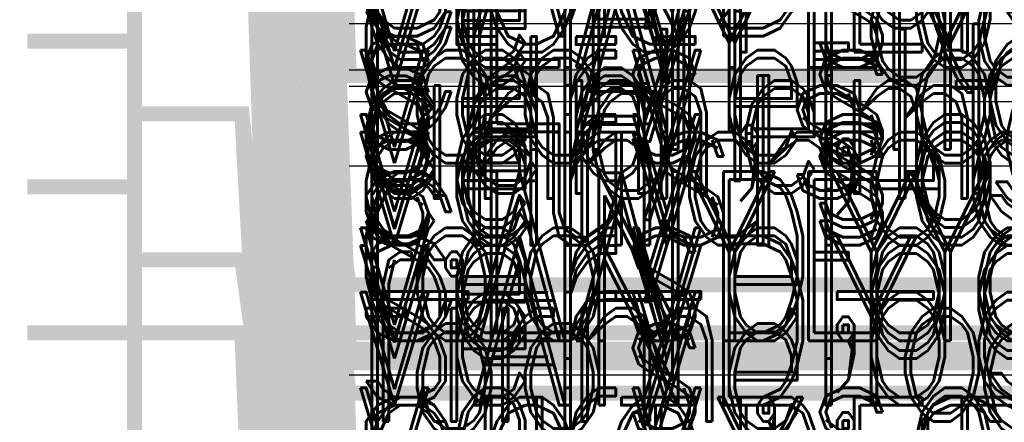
# Model space of a CAD drawing. Extents: x -2 to 113, y -136 to 16.
# Tile 202 of 256: x 12.23 to 18.98, y -61.25 to -58.49. Entities that reach past the tile are written whole.
import ezdxf
from ezdxf.enums import TextEntityAlignment as Align

# ---------------------------------------------------------------- set-up
doc = ezdxf.new("R2010")
doc.units = 0
doc.header["$MEASUREMENT"] = 0
doc.linetypes.add('SOLID', pattern=[0])
doc.layers.get('0').update_dxf_attribs({"linetype": 'SOLID'})
for name, color, linetype in [('1', 7, 'SOLID'), ('10', 7, 'SOLID'), ('11', 7, 'SOLID'), ('12', 7, 'SOLID'), ('13', 7, 'SOLID'), ('14', 7, 'SOLID'), ('15', 7, 'SOLID'), ('16', 7, 'SOLID'), ('17', 7, 'SOLID'), ('18', 7, 'SOLID'), ('19', 7, 'SOLID'), ('2', 7, 'SOLID'), ('20', 7, 'SOLID'), ('21', 7, 'SOLID'), ('22', 7, 'SOLID'), ('23', 7, 'SOLID'), ('24', 7, 'SOLID'), ('25', 7, 'SOLID'), ('26', 7, 'SOLID'), ('27', 7, 'SOLID'), ('28', 7, 'SOLID'), ('29', 7, 'SOLID'), ('3', 7, 'SOLID'), ('30', 7, 'SOLID'), ('31', 7, 'SOLID'), ('32', 7, 'SOLID'), ('33', 7, 'SOLID'), ('34', 7, 'SOLID'), ('35', 7, 'SOLID'), ('36', 7, 'SOLID'), ('37', 7, 'SOLID'), ('38', 7, 'SOLID'), ('39', 7, 'SOLID'), ('4', 7, 'SOLID'), ('40', 7, 'SOLID'), ('41', 7, 'SOLID'), ('42', 7, 'SOLID'), ('43', 7, 'SOLID'), ('44', 7, 'SOLID'), ('45', 7, 'SOLID'), ('46', 7, 'SOLID'), ('47', 7, 'SOLID'), ('48', 7, 'SOLID'), ('49', 7, 'SOLID'), ('5', 7, 'SOLID'), ('50', 7, 'SOLID'), ('51', 7, 'SOLID'), ('52', 7, 'SOLID'), ('53', 7, 'SOLID'), ('54', 7, 'SOLID'), ('55', 7, 'SOLID'), ('56', 7, 'SOLID'), ('57', 7, 'SOLID'), ('58', 7, 'SOLID'), ('59', 7, 'SOLID'), ('6', 7, 'SOLID'), ('60', 7, 'SOLID'), ('61', 7, 'SOLID'), ('62', 7, 'SOLID'), ('63', 7, 'SOLID'), ('64', 7, 'SOLID'), ('65', 7, 'SOLID'), ('66', 7, 'SOLID'), ('67', 7, 'SOLID'), ('68', 7, 'SOLID'), ('7', 7, 'SOLID'), ('8', 7, 'SOLID'), ('9', 7, 'SOLID')]:
    doc.layers.add(name, color=color, linetype=linetype)
doc.styles.add('ROMAND', font='romand', dxfattribs={"height": 1})

msp = doc.modelspace()

# ---------------------------------------------------------------- linework, layer by layer
at = {"color": 7, "linetype": 'SOLID', "const_width": 0.1029}
for points in [[(13.0178, -13.1385), (13.0178, -125.6385)], [(13.0178, -58.6385), (12.2825, -58.6385)], [(13.0178, -59.6385), (12.2825, -59.6385)], [(13.0178, -60.6385), (12.2825, -60.6385)]]:
    msp.add_lwpolyline(points, dxfattribs=at)
at = {"layer": '1', "color": 7, "linetype": 'SOLID', "const_width": 0.1029}
for points in [[(13.0178, -13.1385), (13.0178, -125.6385)], [(13.0178, -50.6385), (13.7531, -50.6385), (14.4884, -61.4069), (48.3119, -61.4069), (49.0472, -50.6385), (49.7825, -50.6385)], [(13.0178, -58.6385), (12.2825, -58.6385)], [(13.0178, -59.6385), (12.2825, -59.6385)], [(13.0178, -60.6385), (12.2825, -60.6385)]]:
    msp.add_lwpolyline(points, dxfattribs=at)
at = {"layer": '10', "color": 7, "linetype": 'SOLID', "const_width": 0.1029}
for points in [[(13.0178, -13.1385), (13.0178, -125.6385)], [(13.0178, -55.6385), (13.7531, -55.6385), (14.4884, -62.7194), (48.3119, -62.7194), (49.0472, -55.6385), (49.7825, -55.6385)], [(13.0178, -58.6385), (12.2825, -58.6385)], [(13.0178, -59.6385), (12.2825, -59.6385)], [(13.0178, -60.6385), (12.2825, -60.6385)]]:
    msp.add_lwpolyline(points, dxfattribs=at)
at = {"layer": '11', "color": 7, "linetype": 'SOLID', "const_width": 0.1029}
for points in [[(13.0178, -13.1385), (13.0178, -125.6385)], [(13.0178, -58.6385), (12.2825, -58.6385)], [(13.0178, -59.6385), (12.2825, -59.6385)], [(13.0178, -60.6385), (12.2825, -60.6385)]]:
    msp.add_lwpolyline(points, dxfattribs=at)
at = {"layer": '12', "color": 7, "linetype": 'SOLID', "const_width": 0.1029}
for points in [[(13.0178, -13.1385), (13.0178, -125.6385)], [(13.0178, -54.1385), (13.7531, -54.1385), (14.4884, -64.5944), (48.3119, -64.5944), (49.0472, -54.1385), (49.7825, -54.1385)], [(13.0178, -58.6385), (12.2825, -58.6385)], [(13.0178, -59.1385), (13.7531, -59.1385), (14.4884, -72.6293), (48.3119, -72.6293), (49.0472, -59.1385), (49.7825, -59.1385)], [(13.0178, -59.6385), (12.2825, -59.6385)], [(13.0178, -60.6385), (12.2825, -60.6385)]]:
    msp.add_lwpolyline(points, dxfattribs=at)
at = {"layer": '13', "color": 7, "linetype": 'SOLID', "const_width": 0.1029}
for points in [[(13.0178, -13.1385), (13.0178, -125.6385)], [(13.0178, -58.6385), (12.2825, -58.6385)], [(13.0178, -59.6385), (12.2825, -59.6385)], [(13.0178, -60.6385), (12.2825, -60.6385)]]:
    msp.add_lwpolyline(points, dxfattribs=at)
at = {"layer": '14', "color": 7, "linetype": 'SOLID', "const_width": 0.1029}
for points in [[(13.0178, -13.1385), (13.0178, -125.6385)], [(13.0178, -58.6385), (12.2825, -58.6385)], [(13.0178, -59.6385), (12.2825, -59.6385)], [(13.0178, -60.6385), (12.2825, -60.6385)]]:
    msp.add_lwpolyline(points, dxfattribs=at)
at = {"layer": '15', "color": 7, "linetype": 'SOLID', "const_width": 0.1029}
for points in [[(13.0178, -13.1385), (13.0178, -125.6385)], [(13.0178, -58.6385), (12.2825, -58.6385)], [(13.0178, -59.6385), (12.2825, -59.6385)], [(13.0178, -60.6385), (12.2825, -60.6385)]]:
    msp.add_lwpolyline(points, dxfattribs=at)
at = {"layer": '16', "color": 7, "linetype": 'SOLID', "const_width": 0.1029}
for points in [[(13.0178, -13.1385), (13.0178, -125.6385)], [(13.0178, -41.3885), (13.7531, -41.3885), (14.4884, -64.3793), (48.3119, -64.3793), (49.0472, -41.3885), (49.7825, -41.3885)], [(13.0178, -47.6385), (13.7531, -47.6385), (14.4884, -73.0705), (48.3119, -73.0705), (49.0472, -47.6385), (49.7825, -47.6385)], [(13.0178, -51.6385), (13.7531, -51.6385), (14.4884, -81.7617), (48.3119, -81.7617), (49.0472, -51.6385), (49.7825, -51.6385)], [(13.0178, -58.6385), (12.2825, -58.6385)], [(13.0178, -59.6385), (12.2825, -59.6385)], [(13.0178, -60.6385), (12.2825, -60.6385)]]:
    msp.add_lwpolyline(points, dxfattribs=at)
at = {"layer": '17', "color": 7, "linetype": 'SOLID', "const_width": 0.1029}
for points in [[(13.0178, -13.1385), (13.0178, -125.6385)], [(13.0178, -58.6385), (12.2825, -58.6385)], [(13.0178, -59.6385), (12.2825, -59.6385)], [(13.0178, -60.6385), (12.2825, -60.6385)]]:
    msp.add_lwpolyline(points, dxfattribs=at)
at = {"layer": '18', "color": 7, "linetype": 'SOLID', "const_width": 0.1029}
for points in [[(13.0178, -13.1385), (13.0178, -125.6385)], [(13.0178, -45.6385), (13.7531, -45.6385), (14.4884, -61.4069), (48.3119, -61.4069), (49.0472, -45.6385), (49.7825, -45.6385)], [(13.0178, -55.6385), (13.7531, -55.6385), (14.4884, -70.0981), (48.3119, -70.0981), (49.0472, -55.6385), (49.7825, -55.6385)], [(13.0178, -58.6385), (12.2825, -58.6385)], [(13.0178, -59.6385), (12.2825, -59.6385)], [(13.0178, -60.6385), (12.2825, -60.6385)]]:
    msp.add_lwpolyline(points, dxfattribs=at)
at = {"layer": '19', "color": 7, "linetype": 'SOLID', "const_width": 0.1029}
for points in [[(13.0178, -13.1385), (13.0178, -125.6385)], [(13.0178, -58.6385), (12.2825, -58.6385)], [(13.0178, -59.6385), (12.2825, -59.6385)], [(13.0178, -60.6385), (12.2825, -60.6385)]]:
    msp.add_lwpolyline(points, dxfattribs=at)
at = {"layer": '2', "color": 7, "linetype": 'SOLID', "const_width": 0.1029}
for points in [[(13.0178, -13.1385), (13.0178, -125.6385)], [(13.0178, -58.6385), (12.2825, -58.6385)], [(13.0178, -59.6385), (12.2825, -59.6385)], [(13.0178, -60.6385), (12.2825, -60.6385)]]:
    msp.add_lwpolyline(points, dxfattribs=at)
at = {"layer": '20', "color": 7, "linetype": 'SOLID', "const_width": 0.1029}
for points in [[(13.0178, -13.1385), (13.0178, -125.6385)], [(13.0178, -58.6385), (12.2825, -58.6385)], [(13.0178, -59.6385), (12.2825, -59.6385)], [(13.0178, -60.6385), (12.2825, -60.6385)]]:
    msp.add_lwpolyline(points, dxfattribs=at)
at = {"layer": '21', "color": 7, "linetype": 'SOLID', "const_width": 0.1029}
for points in [[(13.0178, -13.1385), (13.0178, -125.6385)], [(13.0178, -58.6385), (12.2825, -58.6385)], [(13.0178, -59.6385), (12.2825, -59.6385)], [(13.0178, -60.6385), (12.2825, -60.6385)]]:
    msp.add_lwpolyline(points, dxfattribs=at)
at = {"layer": '22', "color": 7, "linetype": 'SOLID', "const_width": 0.1029}
for points in [[(13.0178, -13.1385), (13.0178, -125.6385)], [(13.0178, -58.6385), (12.2825, -58.6385)], [(13.0178, -59.6385), (12.2825, -59.6385)], [(13.0178, -60.6385), (12.2825, -60.6385)]]:
    msp.add_lwpolyline(points, dxfattribs=at)
at = {"layer": '23', "color": 7, "linetype": 'SOLID', "const_width": 0.1029}
for points in [[(13.0178, -13.1385), (13.0178, -125.6385)], [(13.0178, -58.6385), (12.2825, -58.6385)], [(13.0178, -59.6385), (12.2825, -59.6385)], [(13.0178, -60.6385), (12.2825, -60.6385)]]:
    msp.add_lwpolyline(points, dxfattribs=at)
at = {"layer": '24', "color": 7, "linetype": 'SOLID', "const_width": 0.1029}
for points in [[(13.0178, -13.1385), (13.0178, -125.6385)], [(13.0178, -58.6385), (12.2825, -58.6385)], [(13.0178, -59.6385), (12.2825, -59.6385)], [(13.0178, -60.6385), (12.2825, -60.6385)], [(13.0178, -60.6385), (49.7825, -60.6385)]]:
    msp.add_lwpolyline(points, dxfattribs=at)
at = {"layer": '25', "color": 7, "linetype": 'SOLID', "const_width": 0.1029}
for points in [[(13.0178, -13.1385), (13.0178, -125.6385)], [(13.0178, -58.6385), (12.2825, -58.6385)], [(13.0178, -59.6385), (12.2825, -59.6385)], [(13.0178, -60.6385), (12.2825, -60.6385)]]:
    msp.add_lwpolyline(points, dxfattribs=at)
at = {"layer": '26', "color": 7, "linetype": 'SOLID', "const_width": 0.1029}
for points in [[(13.0178, -13.1385), (13.0178, -125.6385)], [(13.0178, -58.6385), (12.2825, -58.6385)], [(13.0178, -59.6385), (12.2825, -59.6385)], [(13.0178, -60.6385), (12.2825, -60.6385)], [(13.0178, -60.6385), (49.7825, -60.6385)]]:
    msp.add_lwpolyline(points, dxfattribs=at)
at = {"layer": '27', "color": 7, "linetype": 'SOLID', "const_width": 0.1029}
for points in [[(13.0178, -13.1385), (13.0178, -125.6385)], [(13.0178, -58.6385), (12.2825, -58.6385)], [(13.0178, -59.6385), (12.2825, -59.6385)], [(13.0178, -60.6385), (12.2825, -60.6385)]]:
    msp.add_lwpolyline(points, dxfattribs=at)
at = {"layer": '28', "color": 7, "linetype": 'SOLID', "const_width": 0.1029}
for points in [[(13.0178, -13.1385), (13.0178, -125.6385)], [(13.0178, -58.6385), (12.2825, -58.6385)], [(13.0178, -59.6385), (12.2825, -59.6385)], [(13.0178, -60.6385), (12.2825, -60.6385)]]:
    msp.add_lwpolyline(points, dxfattribs=at)
at = {"layer": '29', "color": 7, "linetype": 'SOLID', "const_width": 0.1029}
for points in [[(13.0178, -13.1385), (13.0178, -125.6385)], [(13.0178, -58.6385), (12.2825, -58.6385)], [(13.0178, -59.6385), (12.2825, -59.6385)], [(13.0178, -60.1385), (13.7531, -60.1385), (14.4884, -65.4933), (48.3119, -65.4933), (49.0472, -60.1385), (49.7825, -60.1385)], [(13.0178, -60.6385), (12.2825, -60.6385)]]:
    msp.add_lwpolyline(points, dxfattribs=at)
at = {"layer": '3', "color": 7, "linetype": 'SOLID', "const_width": 0.1029}
for points in [[(13.0178, -13.1385), (13.0178, -125.6385)], [(13.0178, -58.6385), (12.2825, -58.6385)], [(13.0178, -59.6385), (12.2825, -59.6385)], [(13.0178, -60.6385), (12.2825, -60.6385)]]:
    msp.add_lwpolyline(points, dxfattribs=at)
at = {"layer": '30', "color": 7, "linetype": 'SOLID', "const_width": 0.1029}
for points in [[(13.0178, -13.1385), (13.0178, -125.6385)], [(13.0178, -55.6385), (13.7531, -55.6385), (14.4884, -66.4694), (48.3119, -66.4694), (49.0472, -55.6385), (49.7825, -55.6385)], [(13.0178, -55.6385), (13.7531, -55.6385), (14.4884, -66.4694), (48.3119, -66.4694), (49.0472, -55.6385), (49.7825, -55.6385)], [(13.0178, -58.6385), (12.2825, -58.6385)], [(13.0178, -59.6385), (12.2825, -59.6385)], [(13.0178, -60.6385), (12.2825, -60.6385)]]:
    msp.add_lwpolyline(points, dxfattribs=at)
at = {"layer": '31', "color": 7, "linetype": 'SOLID', "const_width": 0.1029}
for points in [[(13.0178, -13.1385), (13.0178, -125.6385)], [(13.0178, -58.6385), (12.2825, -58.6385)], [(13.0178, -59.6385), (12.2825, -59.6385)], [(13.0178, -60.6385), (12.2825, -60.6385)]]:
    msp.add_lwpolyline(points, dxfattribs=at)
at = {"layer": '32', "color": 7, "linetype": 'SOLID', "const_width": 0.1029}
for points in [[(13.0178, -13.1385), (13.0178, -125.6385)], [(13.0178, -58.6385), (12.2825, -58.6385)], [(13.0178, -59.6385), (12.2825, -59.6385)], [(13.0178, -60.6385), (12.2825, -60.6385)]]:
    msp.add_lwpolyline(points, dxfattribs=at)
at = {"layer": '33', "color": 7, "linetype": 'SOLID', "const_width": 0.1029}
for points in [[(13.0178, -13.1385), (13.0178, -125.6385)], [(13.0178, -58.6385), (12.2825, -58.6385)], [(13.0178, -59.6385), (12.2825, -59.6385)], [(13.0178, -60.6385), (12.2825, -60.6385)]]:
    msp.add_lwpolyline(points, dxfattribs=at)
at = {"layer": '34', "color": 7, "linetype": 'SOLID', "const_width": 0.1029}
for points in [[(13.0178, -13.1385), (13.0178, -125.6385)], [(13.0178, -58.6385), (12.2825, -58.6385)], [(13.0178, -59.6385), (12.2825, -59.6385)], [(13.0178, -60.6385), (12.2825, -60.6385)]]:
    msp.add_lwpolyline(points, dxfattribs=at)
at = {"layer": '35', "color": 7, "linetype": 'SOLID', "const_width": 0.1029}
for points in [[(13.0178, -13.1385), (13.0178, -125.6385)], [(13.0178, -58.6385), (12.2825, -58.6385)], [(13.0178, -59.6385), (12.2825, -59.6385)], [(13.0178, -60.6385), (12.2825, -60.6385)]]:
    msp.add_lwpolyline(points, dxfattribs=at)
at = {"layer": '36', "color": 7, "linetype": 'SOLID', "const_width": 0.1029}
for points in [[(13.0178, -13.1385), (13.0178, -125.6385)], [(13.0178, -58.6385), (12.2825, -58.6385)], [(13.0178, -59.6385), (12.2825, -59.6385)], [(13.0178, -60.6385), (12.2825, -60.6385)]]:
    msp.add_lwpolyline(points, dxfattribs=at)
at = {"layer": '37', "color": 7, "linetype": 'SOLID', "const_width": 0.1029}
for points in [[(13.0178, -13.1385), (13.0178, -125.6385)], [(13.0178, -58.6385), (12.2825, -58.6385)], [(13.0178, -59.6385), (12.2825, -59.6385)], [(13.0178, -60.6385), (12.2825, -60.6385)]]:
    msp.add_lwpolyline(points, dxfattribs=at)
at = {"layer": '38', "color": 7, "linetype": 'SOLID', "const_width": 0.1029}
for points in [[(13.0178, -13.1385), (13.0178, -125.6385)], [(13.0178, -58.6385), (12.2825, -58.6385)], [(13.0178, -59.6385), (12.2825, -59.6385)], [(13.0178, -60.6385), (12.2825, -60.6385)]]:
    msp.add_lwpolyline(points, dxfattribs=at)
at = {"layer": '39', "color": 7, "linetype": 'SOLID', "const_width": 0.1029}
for points in [[(13.0178, -13.1385), (13.0178, -125.6385)], [(13.0178, -50.6385), (13.7531, -50.6385), (14.4884, -60.8444), (48.3119, -60.8444), (49.0472, -50.6385), (49.7825, -50.6385)], [(13.0178, -58.6385), (12.2825, -58.6385)], [(13.0178, -59.6385), (12.2825, -59.6385)], [(13.0178, -60.6385), (12.2825, -60.6385)]]:
    msp.add_lwpolyline(points, dxfattribs=at)
at = {"layer": '4', "color": 7, "linetype": 'SOLID', "const_width": 0.1029}
for points in [[(13.0178, -13.1385), (13.0178, -125.6385)], [(13.0178, -58.6385), (12.2825, -58.6385)], [(13.0178, -59.6385), (12.2825, -59.6385)], [(13.0178, -60.6385), (12.2825, -60.6385)]]:
    msp.add_lwpolyline(points, dxfattribs=at)
at = {"layer": '40', "color": 7, "linetype": 'SOLID', "const_width": 0.1029}
for points in [[(13.0178, -13.1385), (13.0178, -125.6385)], [(13.0178, -58.6385), (12.2825, -58.6385)], [(13.0178, -59.6385), (12.2825, -59.6385)], [(13.0178, -60.6385), (12.2825, -60.6385)]]:
    msp.add_lwpolyline(points, dxfattribs=at)
at = {"layer": '41', "color": 7, "linetype": 'SOLID', "const_width": 0.1029}
for points in [[(13.0178, -13.1385), (13.0178, -125.6385)], [(13.0178, -58.6385), (12.2825, -58.6385)], [(13.0178, -59.6385), (12.2825, -59.6385)], [(13.0178, -60.6385), (12.2825, -60.6385)]]:
    msp.add_lwpolyline(points, dxfattribs=at)
at = {"layer": '42', "color": 7, "linetype": 'SOLID', "const_width": 0.1029}
for points in [[(13.0178, -13.1385), (13.0178, -125.6385)], [(13.0178, -58.6385), (12.2825, -58.6385)], [(13.0178, -59.6385), (12.2825, -59.6385)], [(13.0178, -60.6385), (12.2825, -60.6385)]]:
    msp.add_lwpolyline(points, dxfattribs=at)
at = {"layer": '43', "color": 7, "linetype": 'SOLID', "const_width": 0.1029}
for points in [[(13.0178, -13.1385), (13.0178, -125.6385)], [(13.0178, -55.6385), (13.7531, -55.6385), (14.4884, -61.0521), (48.3119, -61.0521), (49.0472, -55.6385), (49.7825, -55.6385)], [(13.0178, -58.6385), (12.2825, -58.6385)], [(13.0178, -59.6385), (12.2825, -59.6385)], [(13.0178, -60.6385), (12.2825, -60.6385)], [(13.0178, -60.6385), (13.7531, -60.6385), (14.4884, -67.212), (48.3119, -67.212), (49.0472, -60.6385), (49.7825, -60.6385)]]:
    msp.add_lwpolyline(points, dxfattribs=at)
at = {"layer": '44', "color": 7, "linetype": 'SOLID', "const_width": 0.1029}
for points in [[(13.0178, -13.1385), (13.0178, -125.6385)], [(13.0178, -58.6385), (12.2825, -58.6385)], [(13.0178, -59.6385), (12.2825, -59.6385)], [(13.0178, -60.6385), (12.2825, -60.6385)]]:
    msp.add_lwpolyline(points, dxfattribs=at)
at = {"layer": '45', "color": 7, "linetype": 'SOLID', "const_width": 0.1029}
for points in [[(13.0178, -13.1385), (13.0178, -125.6385)], [(13.0178, -58.6385), (12.2825, -58.6385)], [(13.0178, -59.6385), (12.2825, -59.6385)], [(13.0178, -60.6385), (12.2825, -60.6385)]]:
    msp.add_lwpolyline(points, dxfattribs=at)
at = {"layer": '46', "color": 7, "linetype": 'SOLID', "const_width": 0.1029}
for points in [[(13.0178, -13.1385), (13.0178, -125.6385)], [(13.0178, -58.6385), (12.2825, -58.6385)], [(13.0178, -59.6385), (12.2825, -59.6385)], [(13.0178, -60.6385), (12.2825, -60.6385)]]:
    msp.add_lwpolyline(points, dxfattribs=at)
at = {"layer": '47', "color": 7, "linetype": 'SOLID', "const_width": 0.1029}
for points in [[(13.0178, -13.1385), (13.0178, -125.6385)], [(13.0178, -40.6385), (13.7531, -40.6385), (14.4884, -60.7506), (48.3119, -60.7506), (49.0472, -40.6385), (49.7825, -40.6385)], [(13.0178, -45.6385), (13.7531, -45.6385), (14.4884, -66.9106), (48.3119, -66.9106), (49.0472, -45.6385), (49.7825, -45.6385)], [(13.0178, -55.6385), (13.7531, -55.6385), (14.4884, -77.4767), (48.3119, -77.4767), (49.0472, -55.6385), (49.7825, -55.6385)], [(13.0178, -58.6385), (12.2825, -58.6385)], [(13.0178, -59.6385), (12.2825, -59.6385)], [(13.0178, -60.6385), (12.2825, -60.6385)]]:
    msp.add_lwpolyline(points, dxfattribs=at)
at = {"layer": '48', "color": 7, "linetype": 'SOLID', "const_width": 0.1029}
for points in [[(13.0178, -13.1385), (13.0178, -125.6385)], [(13.0178, -55.6385), (13.7531, -55.6385), (14.4884, -64.0595), (48.3119, -64.0595), (49.0472, -55.6385), (49.7825, -55.6385)], [(13.0178, -58.6385), (12.2825, -58.6385)], [(13.0178, -59.6385), (12.2825, -59.6385)], [(13.0178, -60.6385), (12.2825, -60.6385)]]:
    msp.add_lwpolyline(points, dxfattribs=at)
at = {"layer": '49', "color": 7, "linetype": 'SOLID', "const_width": 0.1029}
for points in [[(13.0178, -13.1385), (13.0178, -125.6385)], [(13.0178, -58.6385), (12.2825, -58.6385)], [(13.0178, -59.6385), (12.2825, -59.6385)], [(13.0178, -60.6385), (12.2825, -60.6385)]]:
    msp.add_lwpolyline(points, dxfattribs=at)
at = {"layer": '5', "color": 7, "linetype": 'SOLID', "const_width": 0.1029}
for points in [[(13.0178, -13.1385), (13.0178, -125.6385)], [(13.0178, -58.6385), (12.2825, -58.6385)], [(13.0178, -59.6385), (12.2825, -59.6385)], [(13.0178, -60.6385), (12.2825, -60.6385)]]:
    msp.add_lwpolyline(points, dxfattribs=at)
at = {"layer": '50', "color": 7, "linetype": 'SOLID', "const_width": 0.1029}
for points in [[(13.0178, -13.1385), (13.0178, -125.6385)], [(13.0178, -58.6385), (12.2825, -58.6385)], [(13.0178, -59.6385), (12.2825, -59.6385)], [(13.0178, -60.6385), (12.2825, -60.6385)]]:
    msp.add_lwpolyline(points, dxfattribs=at)
at = {"layer": '51', "color": 7, "linetype": 'SOLID', "const_width": 0.1029}
for points in [[(13.0178, -13.1385), (13.0178, -125.6385)], [(13.0178, -58.6385), (12.2825, -58.6385)], [(13.0178, -59.6385), (12.2825, -59.6385)], [(13.0178, -60.6385), (12.2825, -60.6385)]]:
    msp.add_lwpolyline(points, dxfattribs=at)
at = {"layer": '52', "color": 7, "linetype": 'SOLID', "const_width": 0.1029}
for points in [[(13.0178, -13.1385), (13.0178, -125.6385)], [(13.0178, -58.6385), (12.2825, -58.6385)], [(13.0178, -59.6385), (12.2825, -59.6385)], [(13.0178, -60.6385), (12.2825, -60.6385)]]:
    msp.add_lwpolyline(points, dxfattribs=at)
at = {"layer": '53', "color": 7, "linetype": 'SOLID', "const_width": 0.1029}
for points in [[(13.0178, -13.1385), (13.0178, -125.6385)], [(13.0178, -58.6385), (12.2825, -58.6385)], [(13.0178, -59.6385), (12.2825, -59.6385)], [(13.0178, -60.6385), (12.2825, -60.6385)]]:
    msp.add_lwpolyline(points, dxfattribs=at)
at = {"layer": '54', "color": 7, "linetype": 'SOLID', "const_width": 0.1029}
for points in [[(13.0178, -13.1385), (13.0178, -125.6385)], [(13.0178, -58.6385), (12.2825, -58.6385)], [(13.0178, -59.6385), (12.2825, -59.6385)], [(13.0178, -60.6385), (12.2825, -60.6385)]]:
    msp.add_lwpolyline(points, dxfattribs=at)
at = {"layer": '55', "color": 7, "linetype": 'SOLID', "const_width": 0.1029}
for points in [[(13.0178, -13.1385), (13.0178, -125.6385)], [(13.0178, -58.6385), (12.2825, -58.6385)], [(13.0178, -59.6385), (12.2825, -59.6385)], [(13.0178, -60.6385), (12.2825, -60.6385)]]:
    msp.add_lwpolyline(points, dxfattribs=at)
at = {"layer": '56', "color": 7, "linetype": 'SOLID', "const_width": 0.1029}
for points in [[(13.0178, -13.1385), (13.0178, -125.6385)], [(13.0178, -36.6385), (13.7531, -36.6385), (14.4884, -58.8756), (48.3119, -58.8756), (49.0472, -36.6385), (49.7825, -36.6385)], [(13.0178, -40.6385), (13.7531, -40.6385), (14.4884, -65.0356), (48.3119, -65.0356), (49.0472, -40.6385), (49.7825, -40.6385)], [(13.0178, -58.6385), (12.2825, -58.6385)], [(13.0178, -59.6385), (12.2825, -59.6385)], [(13.0178, -60.6385), (12.2825, -60.6385)]]:
    msp.add_lwpolyline(points, dxfattribs=at)
at = {"layer": '57', "color": 7, "linetype": 'SOLID', "const_width": 0.1029}
for points in [[(13.0178, -13.1385), (13.0178, -125.6385)], [(13.0178, -58.6385), (12.2825, -58.6385)], [(13.0178, -59.6385), (12.2825, -59.6385)], [(13.0178, -60.6385), (12.2825, -60.6385)]]:
    msp.add_lwpolyline(points, dxfattribs=at)
at = {"layer": '58', "color": 7, "linetype": 'SOLID', "const_width": 0.1029}
for points in [[(13.0178, -13.1385), (13.0178, -125.6385)], [(13.0178, -58.6385), (12.2825, -58.6385)], [(13.0178, -59.6385), (12.2825, -59.6385)], [(13.0178, -60.6385), (12.2825, -60.6385)]]:
    msp.add_lwpolyline(points, dxfattribs=at)
at = {"layer": '59', "color": 7, "linetype": 'SOLID', "const_width": 0.1029}
for points in [[(13.0178, -13.1385), (13.0178, -125.6385)], [(13.0178, -55.6385), (13.7531, -55.6385), (14.4884, -60.8444), (48.3119, -60.8444), (49.0472, -55.6385), (49.7825, -55.6385)], [(13.0178, -58.6385), (12.2825, -58.6385)], [(13.0178, -59.6385), (12.2825, -59.6385)], [(13.0178, -60.6385), (12.2825, -60.6385)], [(13.0178, -60.6385), (13.7531, -60.6385), (14.4884, -67.0043), (48.3119, -67.0043), (49.0472, -60.6385), (49.7825, -60.6385)]]:
    msp.add_lwpolyline(points, dxfattribs=at)
at = {"layer": '6', "color": 7, "linetype": 'SOLID', "const_width": 0.1029}
for points in [[(13.0178, -13.1385), (13.0178, -125.6385)], [(13.0178, -55.6385), (13.7531, -55.6385), (14.4884, -60.3095), (48.3119, -60.3095), (49.0472, -55.6385), (49.7825, -55.6385)], [(13.0178, -58.6385), (12.2825, -58.6385)], [(13.0178, -59.6385), (12.2825, -59.6385)], [(13.0178, -60.6385), (12.2825, -60.6385)]]:
    msp.add_lwpolyline(points, dxfattribs=at)
at = {"layer": '60', "color": 7, "linetype": 'SOLID', "const_width": 0.1029}
for points in [[(13.0178, -13.1385), (13.0178, -125.6385)], [(13.0178, -58.6385), (12.2825, -58.6385)], [(13.0178, -59.6385), (12.2825, -59.6385)], [(13.0178, -60.6385), (12.2825, -60.6385)]]:
    msp.add_lwpolyline(points, dxfattribs=at)
at = {"layer": '61', "color": 7, "linetype": 'SOLID', "const_width": 0.1029}
for points in [[(13.0178, -13.1385), (13.0178, -125.6385)], [(13.0178, -40.6385), (13.7531, -40.6385), (14.4884, -61.4069), (48.3119, -61.4069), (49.0472, -40.6385), (49.7825, -40.6385)], [(13.0178, -45.6385), (13.7531, -45.6385), (14.4884, -67.5668), (48.3119, -67.5668), (49.0472, -45.6385), (49.7825, -45.6385)], [(13.0178, -58.6385), (12.2825, -58.6385)], [(13.0178, -59.6385), (12.2825, -59.6385)], [(13.0178, -60.6385), (12.2825, -60.6385)], [(13.0178, -60.6385), (13.7531, -60.6385), (14.4884, -78.7892), (48.3119, -78.7892), (49.0472, -60.6385), (49.7825, -60.6385)]]:
    msp.add_lwpolyline(points, dxfattribs=at)
at = {"layer": '62', "color": 7, "linetype": 'SOLID', "const_width": 0.1029}
for points in [[(13.0178, -13.1385), (13.0178, -125.6385)], [(13.0178, -58.6385), (12.2825, -58.6385)], [(13.0178, -59.6385), (12.2825, -59.6385)], [(13.0178, -60.6385), (12.2825, -60.6385)]]:
    msp.add_lwpolyline(points, dxfattribs=at)
at = {"layer": '63', "color": 7, "linetype": 'SOLID', "const_width": 0.1029}
for points in [[(13.0178, -13.1385), (13.0178, -125.6385)], [(13.0178, -58.6385), (12.2825, -58.6385)], [(13.0178, -59.6385), (12.2825, -59.6385)], [(13.0178, -60.6385), (12.2825, -60.6385)]]:
    msp.add_lwpolyline(points, dxfattribs=at)
at = {"layer": '64', "color": 7, "linetype": 'SOLID', "const_width": 0.1029}
for points in [[(13.0178, -13.1385), (13.0178, -125.6385)], [(13.0178, -58.6385), (12.2825, -58.6385)], [(13.0178, -59.6385), (12.2825, -59.6385)], [(13.0178, -60.6385), (12.2825, -60.6385)]]:
    msp.add_lwpolyline(points, dxfattribs=at)
at = {"layer": '65', "color": 7, "linetype": 'SOLID', "const_width": 0.1029}
for points in [[(13.0178, -13.1385), (13.0178, -125.6385)], [(13.0178, -58.6385), (12.2825, -58.6385)], [(13.0178, -59.6385), (12.2825, -59.6385)], [(13.0178, -60.6385), (12.2825, -60.6385)]]:
    msp.add_lwpolyline(points, dxfattribs=at)
at = {"layer": '66', "color": 7, "linetype": 'SOLID', "const_width": 0.1029}
for points in [[(13.0178, -13.1385), (13.0178, -125.6385)], [(13.0178, -58.6385), (12.2825, -58.6385)], [(13.0178, -59.6385), (12.2825, -59.6385)], [(13.0178, -60.6385), (12.2825, -60.6385)]]:
    msp.add_lwpolyline(points, dxfattribs=at)
at = {"layer": '67', "color": 7, "linetype": 'SOLID', "const_width": 0.1029}
for points in [[(13.0178, -13.1385), (13.0178, -125.6385)], [(13.0178, -58.6385), (12.2825, -58.6385)], [(13.0178, -59.1385), (13.7531, -59.1385), (14.4884, -66.0282), (48.3119, -66.0282), (49.0472, -59.1385), (49.7825, -59.1385)], [(13.0178, -59.6385), (12.2825, -59.6385)], [(13.0178, -60.6385), (12.2825, -60.6385)]]:
    msp.add_lwpolyline(points, dxfattribs=at)
at = {"layer": '68', "color": 7, "linetype": 'SOLID', "const_width": 0.1029}
for points in [[(13.0178, -13.1385), (13.0178, -125.6385)], [(13.0178, -58.6385), (12.2825, -58.6385)], [(13.0178, -59.6385), (12.2825, -59.6385)], [(13.0178, -60.6385), (12.2825, -60.6385)]]:
    msp.add_lwpolyline(points, dxfattribs=at)
at = {"layer": '7', "color": 7, "linetype": 'SOLID', "const_width": 0.1029}
for points in [[(13.0178, -13.1385), (13.0178, -125.6385)], [(13.0178, -58.6385), (12.2825, -58.6385)], [(13.0178, -59.6385), (12.2825, -59.6385)], [(13.0178, -60.6385), (12.2825, -60.6385)]]:
    msp.add_lwpolyline(points, dxfattribs=at)
at = {"layer": '8', "color": 7, "linetype": 'SOLID', "const_width": 0.1029}
for points in [[(13.0178, -13.1385), (13.0178, -125.6385)], [(13.0178, -58.6385), (12.2825, -58.6385)], [(13.0178, -59.6385), (12.2825, -59.6385)], [(13.0178, -60.6385), (12.2825, -60.6385)], [(13.0178, -60.6385), (13.7531, -60.6385), (14.4884, -63.8168), (48.3119, -63.8168), (49.0472, -60.6385), (49.7825, -60.6385)]]:
    msp.add_lwpolyline(points, dxfattribs=at)
at = {"layer": '9', "color": 7, "linetype": 'SOLID', "const_width": 0.1029}
for points in [[(13.0178, -13.1385), (13.0178, -125.6385)], [(13.0178, -58.6385), (12.2825, -58.6385)], [(13.0178, -59.6385), (12.2825, -59.6385)], [(13.0178, -60.6385), (12.2825, -60.6385)]]:
    msp.add_lwpolyline(points, dxfattribs=at)

# ---------------------------------------------------------------- texts
at = {"color": 7, "style": 'ROMAND', "width": 0.78}
msp.add_text('- - - soft', height=1.1625, dxfattribs=at).set_placement((14.4884, -61.0797), align=Align.TOP_LEFT)
at = {"layer": '1', "color": 7, "style": 'ROMAND', "width": 0.78}
msp.add_text('very loose, light bluish gray, fine; with shells', height=1.1625, dxfattribs=at).set_placement((14.4884, -58.8756), align=Align.TOP_LEFT)
at = {"layer": '10', "color": 7, "style": 'ROMAND', "width": 0.78}
for s, p in [('%%uCLAYEY SAND (SC)%%u', (14.4884, -57.6569)), ('loose, gray, fine', (14.4884, -60.1881))]:
    msp.add_text(s, height=1.1625, dxfattribs=at).set_placement(p, align=Align.TOP_LEFT)
at = {"layer": '12', "color": 7, "style": 'ROMAND', "width": 0.78}
msp.add_text('%%uCLAYEY SAND (SC)%%u', height=1.1625, dxfattribs=at).set_placement((14.4884, -59.5319), align=Align.TOP_LEFT)
at = {"layer": '14', "color": 7, "style": 'ROMAND', "width": 0.78}
msp.add_text('%%uSANDY CLAY (CL)%%u', height=1.1625, dxfattribs=at).set_placement((14.4884, -59.5319), align=Align.TOP_LEFT)
at = {"layer": '16', "color": 7, "style": 'ROMAND', "width": 0.78}
for s, p in [('%%uSAND (SP)%%u', (14.4884, -57.4418)), ('very loose, gray, coarse; with trace', (14.4884, -59.9731))]:
    msp.add_text(s, height=1.1625, dxfattribs=at).set_placement(p, align=Align.TOP_LEFT)
at = {"layer": '18', "color": 7, "style": 'ROMAND', "width": 0.78}
msp.add_text('very loose, bluish tan; with silt and shells', height=1.1625, dxfattribs=at).set_placement((14.4884, -58.8756), align=Align.TOP_LEFT)
at = {"layer": '2', "color": 7, "style": 'ROMAND', "width": 0.78}
msp.add_text('very soft, bluish gray, fine; with shell', height=1.1625, dxfattribs=at).set_placement((14.4884, -58.8756), align=Align.TOP_LEFT)
at = {"layer": '20', "color": 7, "style": 'ROMAND', "width": 0.78}
msp.add_text('- - - trace shell & organics', height=1.1625, dxfattribs=at).set_placement((14.4884, -59.747), align=Align.TOP_LEFT)
at = {"layer": '24', "color": 7, "style": 'ROMAND', "width": 0.78}
msp.add_text('%%uCOOPER MARL: SANDY SILT (MH)%%u', height=1.1625, dxfattribs=at).set_placement((14.4884, -61.0797), align=Align.TOP_LEFT)
at = {"layer": '26', "color": 7, "style": 'ROMAND', "width": 0.78}
msp.add_text('%%uSILTY SAND (SM)%%u', height=1.1625, dxfattribs=at).set_placement((14.4884, -61.0797), align=Align.TOP_LEFT)
at = {"layer": '27', "color": 7, "style": 'ROMAND', "width": 0.78}
for s, p in [('%%uCOOPER MARL: SANDY SILT (ML)%%u', (14.4884, -57.5521)), ('firm, olive green; with fine sand', (14.4884, -60.0834))]:
    msp.add_text(s, height=1.1625, dxfattribs=at).set_placement(p, align=Align.TOP_LEFT)
at = {"layer": '29', "color": 7, "style": 'ROMAND', "width": 0.78}
for s, p in [('and shell', (14.4884, -58.5558)), ('- - - with trace wood and organics', (14.4884, -61.087))]:
    msp.add_text(s, height=1.1625, dxfattribs=at).set_placement(p, align=Align.TOP_LEFT)
at = {"layer": '30', "color": 7, "style": 'ROMAND', "width": 0.78}
for s, p in [('very loose, light gray, fine; with trace', (14.4884, -57.0006)), ('crushed stone', (14.4884, -58.8756))]:
    msp.add_text(s, height=1.1625, dxfattribs=at).set_placement(p, align=Align.TOP_LEFT)
at = {"layer": '39', "color": 7, "style": 'ROMAND', "width": 0.78}
msp.add_text('loose, gray, fine', height=1.1625, dxfattribs=at).set_placement((14.4884, -58.3131), align=Align.TOP_LEFT)
at = {"layer": '4', "color": 7, "style": 'ROMAND', "width": 0.78}
for s, p in [('very soft, bluish gray', (14.4884, -57.6569)), ('- - - soft; with shell', (14.4884, -60.8444))]:
    msp.add_text(s, height=1.1625, dxfattribs=at).set_placement(p, align=Align.TOP_LEFT)
at = {"layer": '41', "color": 7, "style": 'ROMAND', "width": 0.78}
msp.add_text('- - - stiff', height=1.1625, dxfattribs=at).set_placement((14.4884, -61.0797), align=Align.TOP_LEFT)
at = {"layer": '43', "color": 7, "style": 'ROMAND', "width": 0.78}
msp.add_text('cemented fine sand', height=1.1625, dxfattribs=at).set_placement((14.4884, -58.5209), align=Align.TOP_LEFT)
at = {"layer": '45', "color": 7, "style": 'ROMAND', "width": 0.78}
msp.add_text('very loose, greenish gray, fine; with trace', height=1.1625, dxfattribs=at).set_placement((14.4884, -59.5319), align=Align.TOP_LEFT)
at = {"layer": '46', "color": 7, "style": 'ROMAND', "width": 0.78}
msp.add_text('very loose, greenish brown, fine', height=1.1625, dxfattribs=at).set_placement((14.4884, -59.5319), align=Align.TOP_LEFT)
at = {"layer": '47', "color": 7, "style": 'ROMAND', "width": 0.78}
msp.add_text('stiff, light brown', height=1.1625, dxfattribs=at).set_placement((14.4884, -58.2194), align=Align.TOP_LEFT)
at = {"layer": '48', "color": 7, "style": 'ROMAND', "width": 0.78}
for s, p in [('%%uSILTY SAND (SM)%%u', (14.4884, -57.122)), ('very loose, light greenish blue, fine; with', (14.4884, -59.6532))]:
    msp.add_text(s, height=1.1625, dxfattribs=at).set_placement(p, align=Align.TOP_LEFT)
at = {"layer": '49', "color": 7, "style": 'ROMAND', "width": 0.78}
for s, p in [('%%uCLAYEY SILT (MH)%%u', (14.4884, -58.0981)), ('very soft, bluish green', (14.4884, -60.6293))]:
    msp.add_text(s, height=1.1625, dxfattribs=at).set_placement(p, align=Align.TOP_LEFT)
at = {"layer": '50', "color": 7, "style": 'ROMAND', "width": 0.78}
msp.add_text('%%uSANDY SILT (ML)%%u', height=1.1625, dxfattribs=at).set_placement((14.4884, -59.5319), align=Align.TOP_LEFT)
at = {"layer": '56', "color": 7, "style": 'ROMAND', "width": 0.78}
msp.add_text('%%uSANDY CLAY (CL)%%u', height=1.1625, dxfattribs=at).set_placement((14.4884, -59.9731), align=Align.TOP_LEFT)
at = {"layer": '59', "color": 7, "style": 'ROMAND', "width": 0.78}
msp.add_text('very soft, gray; with trace roots', height=1.1625, dxfattribs=at).set_placement((14.4884, -58.3131), align=Align.TOP_LEFT)
at = {"layer": '6', "color": 7, "style": 'ROMAND', "width": 0.78}
msp.add_text('very loose, bluish green, fine; trace shell', height=1.1625, dxfattribs=at).set_placement((14.4884, -57.7782), align=Align.TOP_LEFT)
at = {"layer": '61', "color": 7, "style": 'ROMAND', "width": 0.78}
for s, p in [('soft, gray to reddish brown mottled; with', (14.4884, -57.0006)), ('sand', (14.4884, -58.8756))]:
    msp.add_text(s, height=1.1625, dxfattribs=at).set_placement(p, align=Align.TOP_LEFT)
at = {"layer": '63', "color": 7, "style": 'ROMAND', "width": 0.78}
msp.add_text('loose, gray, fine; with shells', height=1.1625, dxfattribs=at).set_placement((14.4884, -59.5319), align=Align.TOP_LEFT)
at = {"layer": '67', "color": 7, "style": 'ROMAND', "width": 0.78}
msp.add_text('shell', height=1.1625, dxfattribs=at).set_placement((14.4884, -58.4345), align=Align.TOP_LEFT)
at = {"layer": '8', "color": 7, "style": 'ROMAND', "width": 0.78}
msp.add_text('very soft, gray', height=1.1625, dxfattribs=at).set_placement((14.4884, -58.7543), align=Align.TOP_LEFT)

doc.saveas('drawing.dxf')
